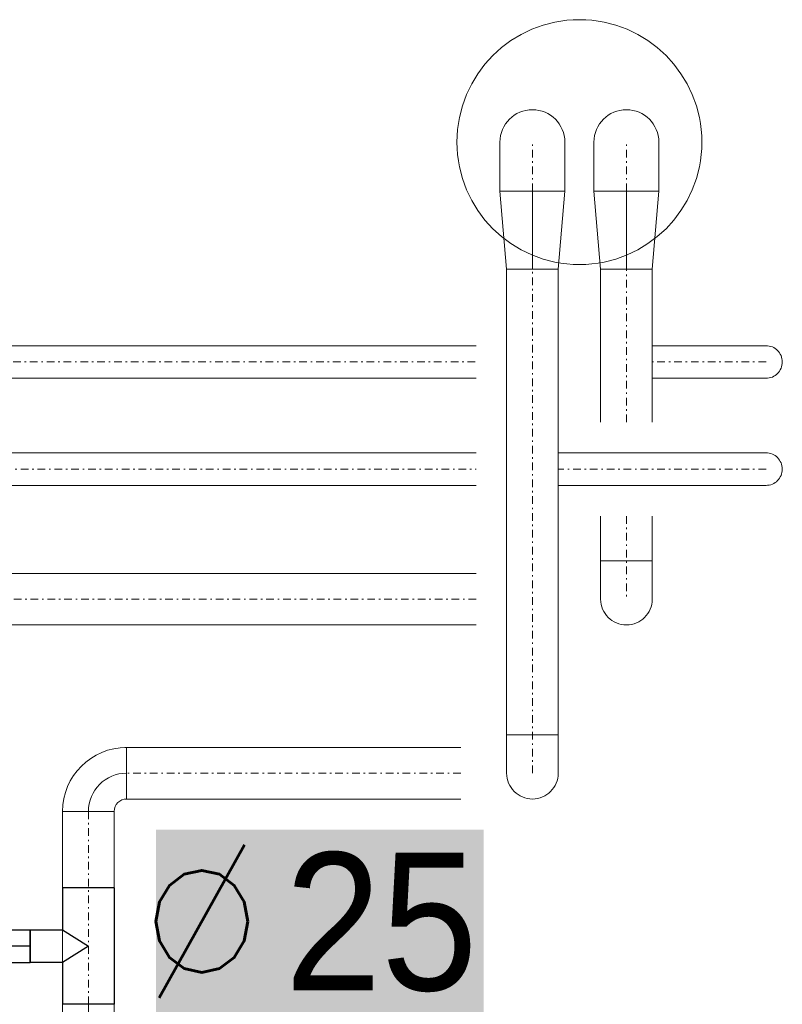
# Model space of a CAD drawing. Header units: millimetres. Extents: x -15538 to -14053, y -265397 to -264347.
# Tile 33 of 35: x -14406 to -14356, y -264792 to -264728. Entities that reach past the tile are written whole.
import ezdxf
from ezdxf.enums import TextEntityAlignment as Align

# ---------------------------------------------------------------- set-up
doc = ezdxf.new("R2010")
doc.units = ezdxf.units.MM
for name, pattern in [('ACAD_ISO08W100', [36, 24, -3, 6, -3]), ('DASHDOT2', [0.5, 0.25, -0.125, 0, -0.125]), ('DOT___DASHED', [0.670378, 0.352778, -0.176389, 0.0001, -0.141111])]:
    doc.linetypes.add(name, pattern=pattern)
doc.layers.get('0').update_dxf_attribs({"color": 20, "lineweight": 35})
doc.layers.add('-- CO_opis', color=11, linetype='Continuous', lineweight=0)
doc.layers.add('-- CO_rury', color=51, linetype='Continuous', lineweight=9)
doc.layers.add('-- rury', color=11, linetype='Continuous')
doc.styles.add('A', font='arial.ttf', dxfattribs={"width": 0.9})
doc.styles.add('R', font='romans.shx')

# ---------------------------------------------------------------- blocks, each defined once
blk = doc.blocks.new('-- REDUKCJA typA 32_25')
at = {"color": 50, "linetype": 'Continuous', "lineweight": 0}
blk.add_line((5.1, 0), (0, 0), dxfattribs=at)
at = {"color": 0, "linetype": 'Continuous', "lineweight": 0}
blk.add_lwpolyline([(0, -2.12), (5.1, -1.685), (5.1, 1.685), (0, 2.12)], close=True, dxfattribs=at)
blk = doc.blocks.new('*U178')
blk.add_blockref('-- REDUKCJA typA 32_25', (-2.034, -0.729))
blk = doc.blocks.new('*U333')
at = {"color": 0, "ltscale": 10}
for p, q in [((-595.75, 16.85), (-266.4, 16.85)), ((-595.75, -16.85), (-266.4, -16.85))]:
    blk.add_line(p, q, dxfattribs=at)
at = {"color": 50, "linetype": 'DASHDOT2', "ltscale": 20}
blk.add_line((-595.75, 0), (-266.4, 0), dxfattribs=at)
blk = doc.blocks.new('*U198')
at = {"color": 0, "ltscale": 10}
for p, q in [((-399.64, 16.85), (-180.24, 16.85)), ((-399.64, -16.85), (-180.24, -16.85))]:
    blk.add_line(p, q, dxfattribs=at)
at = {"color": 50, "linetype": 'DASHDOT2', "ltscale": 20}
blk.add_line((-399.64, 0), (-180.24, 0), dxfattribs=at)
blk = doc.blocks.new('*U197')
at = {"color": 0, "ltscale": 10}
for p, q in [((-398.24, 16.85), (429.21, 16.85)), ((-398.24, -16.85), (429.21, -16.85))]:
    blk.add_line(p, q, dxfattribs=at)
at = {"color": 50, "linetype": 'DASHDOT2', "ltscale": 20}
blk.add_line((-398.24, 0), (429.21, 0), dxfattribs=at)
blk = doc.blocks.new('-- KOLANO 2D 25')
at = {"linetype": 'ByBlock'}
for p, q in [((2.5, 4.185), (2.5, 0.815)), ((-1.685, 0), (1.685, 0))]:
    blk.add_line(p, q, dxfattribs=at)
at = {"color": 0, "linetype": 'ByBlock'}
for radius in [4.185, 0.815]:
    blk.add_arc((2.5, 0), radius, 90, 180, dxfattribs=at)
at = {"color": 50, "linetype": 'ByBlock'}
blk.add_arc((2.5, 0), 2.5, 90, 180, dxfattribs=at)
blk = doc.blocks.new('*U180')
blk.add_blockref('-- KOLANO 2D 25', (0.001, 0))
blk = doc.blocks.new('-- WKC1c_25_rz')
h = blk.add_hatch(color=251)
edge = h.paths.add_edge_path()
edge.add_line((10.617, 0.25), (10.62, 0.268))
edge.add_arc((12.4, 0), 1.8, 146.25101, 171.4427, ccw=False)
edge.add_line((10.903, 1), (13.834, 1))
edge.add_line((13.834, 1), (14.117, 1))
edge.add_line((14.117, 1), (18.066, 1))
edge.add_line((18.066, 1), (18.631, 1))
edge.add_line((18.631, 1), (24.8, 1))
edge.add_arc((24.8, 0), 1, -90, 90, ccw=False)
edge.add_line((24.8, -1), (18.631, -1))
edge.add_line((18.631, -1), (18.066, -1))
edge.add_line((18.066, -1), (14.117, -1))
edge.add_line((14.117, -1), (13.834, -1))
edge.add_line((13.834, -1), (10.903, -1))
edge.add_arc((12.4, 0), 1.8, 172.03247, 213.74899, ccw=False)
for p, q in [((7.199, 1.685), (7.5, 1.986)), ((7.5, 1.986), (9.605, 2.55)), ((9.605, 2.55), (13.395, 2.55)), ((15.5, 1.986), (13.395, 2.55)), ((15.801, 1.685), (15.5, 1.986)), ((0, 1.685), (7.199, 1.685)), ((15.801, 1.685), (23, 1.685)), ((0, -1.685), (7.199, -1.685)), ((7.199, -1.685), (7.5, -1.986)), ((15.801, -1.685), (15.5, -1.986)), ((15.801, -1.685), (23, -1.685)), ((7.5, -1.986), (9.605, -2.55)), ((9.605, -2.55), (13.395, -2.55)), ((15.5, -1.986), (13.395, -2.55))]:
    blk.add_line(p, q)
at = {"color": 50, "linetype": 'Continuous'}
for p, q in [((7.5, -1.986), (7.5, 1.986)), ((9.605, -2.55), (9.605, 2.55)), ((13.395, 1), (13.395, 2.55)), ((15.5, 1), (15.5, 1.986)), ((0, -1.685), (0, 1.685)), ((7.199, -1.685), (7.199, 1.685)), ((15.801, 1), (15.801, 1.685)), ((23, 1), (23, 1.685)), ((11.75, 0.313), (11.25, 0.313)), ((11.25, -0.312), (11.75, -0.312)), ((13.395, -2.55), (13.395, -1)), ((15.5, -1.986), (15.5, -1)), ((15.801, -1.685), (15.801, -1)), ((23, -1.685), (23, -1))]:
    blk.add_line(p, q, dxfattribs=at)
at = {"color": 11, "linetype": 'Continuous'}
for p, q in [((13.834, 1), (10.903, 1)), ((14.117, 1), (13.834, 1)), ((18.066, 1), (14.117, 1)), ((18.631, 1), (18.066, 1)), ((24.8, 1), (18.631, 1)), ((10.903, -1), (13.834, -1)), ((14.117, -1), (13.834, -1)), ((14.117, -1), (18.066, -1)), ((18.631, -1), (18.066, -1)), ((18.631, -1), (24.8, -1))]:
    blk.add_line(p, q, dxfattribs=at)
at = {"color": 50, "linetype": 'DOT___DASHED', "ltscale": 10}
blk.add_line((0, 0), (9.815, 0), dxfattribs=at)
at = {"color": 50, "linetype": 'Continuous'}
blk.add_circle((11.5, 0), 0.73, dxfattribs=at)
for radius, start, end in [(1.3, 50.28486, 309.71514), (0.5, 141.31781, 218.68219), (0.4, 128.62483, 231.37517), (0.5, 38.68312, 141.31688), (0.419, 48.26051, 131.73949), (0.4, 308.62483, 51.37517), (0.5, 321.31781, 38.68219), (0.5, 218.68312, 321.31688), (0.419, 228.26051, 311.73949)]:
    blk.add_arc((11.5, 0), radius, start, end, dxfattribs=at)
at = {"color": 11, "linetype": 'Continuous'}
for centre, radius, start, end in [((12.4, 0), 1.8, 146.25101, 171.4427), ((24.8, 0), 1, 270, 90), ((12.4, 0), 1.8, 172.03247, 213.74899)]:
    blk.add_arc(centre, radius, start, end, dxfattribs=at)
at = {"color": 50, "linetype": 'Continuous'}
for points, knots in [([(11.5, 1.468), (11.371, 1.468), (11.242, 1.455), (11.118, 1.43), (10.994, 1.405), (10.875, 1.367), (10.763, 1.32), (10.538, 1.225), (10.342, 1.088), (10.186, 0.919), (10.031, 0.751), (9.916, 0.55), (9.859, 0.333), (9.801, 0.117), (9.801, -0.117), (9.858, -0.333), (9.916, -0.55), (10.031, -0.751), (10.186, -0.919), (10.342, -1.088), (10.538, -1.225), (10.763, -1.32), (10.912, -1.383), (11.075, -1.428), (11.244, -1.451), (11.412, -1.473), (11.588, -1.473), (11.756, -1.451), (11.925, -1.428), (12.088, -1.383), (12.237, -1.32), (12.387, -1.256), (12.524, -1.175), (12.645, -1.077), (12.676, -1.052), (12.705, -1.027), (12.734, -1)], [0, 0, 0, 0, 0.0357141, 0.0357141, 0.0357141, 0.0714284, 0.0714284, 0.0714284, 0.142857, 0.142857, 0.142857, 0.2142856, 0.2142856, 0.2142856, 0.2857142, 0.2857142, 0.2857142, 0.3571428, 0.3571428, 0.3571428, 0.4285713, 0.4285713, 0.4285713, 0.4761904, 0.4761904, 0.4761904, 0.5238095, 0.5238095, 0.5238095, 0.5714285, 0.5714285, 0.5714285, 0.6190476, 0.6190476, 0.6190476, 0.6311154, 0.6311154, 0.6311154, 0.6311154]), ([(12.734, 1), (12.593, 1.132), (12.425, 1.24), (12.237, 1.32), (12.125, 1.367), (12.006, 1.405), (11.882, 1.43), (11.758, 1.455), (11.629, 1.468), (11.5, 1.468)], [0.8688909, 0.8688909, 0.8688909, 0.8688909, 0.9285714, 0.9285714, 0.9285714, 0.9642857, 0.9642857, 0.9642857, 1, 1, 1, 1])]:
    blk.add_open_spline(points, degree=3, knots=knots, dxfattribs=at)
for points, weights in [([(10.614, 0.262), (10.949, 0.58), (11.284, 0.898)], [1, 1.15470053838, 1]), ([(11.284, 0.898), (11.727, 0.767), (12.17, 0.636)], [1, 1.15470053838, 1]), ([(10.83, -0.636), (10.722, -0.187), (10.614, 0.262)], [1, 1.15470053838, 1]), ([(11.25, 0.313), (11.188, 0.313), (11.11, 0.313)], [1, 1.01243520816, 1]), ([(11.89, 0.313), (11.812, 0.313), (11.75, 0.313)], [1, 1.01243520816, 1]), ([(12.17, 0.636), (12.278, 0.187), (12.386, -0.262)], [1, 1.15470053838, 1]), ([(11.716, -0.898), (11.273, -0.767), (10.83, -0.636)], [1, 1.15470053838, 1]), ([(11.11, -0.312), (11.188, -0.312), (11.25, -0.312)], [1, 1.01243520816, 1]), ([(12.386, -0.262), (12.051, -0.58), (11.716, -0.898)], [1, 1.15470053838, 1]), ([(11.75, -0.312), (11.812, -0.312), (11.89, -0.312)], [1, 1.01243520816, 1])]:
    blk.add_rational_spline(points, weights, degree=2, dxfattribs=at)
blk = doc.blocks.new('*U181')
blk.add_blockref('-- WKC1c_25_rz', (-83.1, -53.826))
blk = doc.blocks.new('*U330')
at = {"color": 0, "ltscale": 10}
for p, q in [((-388.25, 21.2), (-356.25, 21.2)), ((-388.25, -21.2), (-356.25, -21.2))]:
    blk.add_line(p, q, dxfattribs=at)
at = {"color": 50, "linetype": 'DASHDOT2', "ltscale": 20}
blk.add_line((-388.25, 0), (-356.25, 0), dxfattribs=at)
blk = doc.blocks.new('*U331')
at = {"color": 0, "ltscale": 10}
for p, q in [((-480.1, 16.85), (-380.1, 16.85)), ((-480.1, -16.85), (-380.1, -16.85))]:
    blk.add_line(p, q, dxfattribs=at)
at = {"color": 50, "linetype": 'DASHDOT2', "ltscale": 20}
blk.add_line((-480.1, 0), (-380.1, 0), dxfattribs=at)
blk = doc.blocks.new('-- WKC1c_15_rz')
at = {"color": 0, "linetype": 'Continuous'}
for p, q in [((8.478, 1.065), (8.75, 1.337)), ((8.75, 1.337), (10.05, 1.685)), ((12.95, 1.685), (10.05, 1.685)), ((14.25, 1.337), (12.95, 1.685)), ((14.522, 1.065), (14.25, 1.337)), ((8.478, 1.065), (0, 1.065)), ((23, 1.065), (14.522, 1.065)), ((8.478, -1.065), (0, -1.065)), ((8.478, -1.065), (8.75, -1.337)), ((14.522, -1.065), (14.25, -1.337)), ((23, -1.065), (14.522, -1.065)), ((8.75, -1.337), (10.05, -1.685)), ((12.95, -1.685), (10.05, -1.685)), ((14.25, -1.337), (12.95, -1.685))]:
    blk.add_line(p, q, dxfattribs=at)
at = {"color": 50, "linetype": 'Continuous'}
for p, q in [((8.75, 1.337), (8.75, -1.337)), ((10.05, 1.685), (10.05, -1.685)), ((12.95, 1.685), (12.95, 1)), ((14.25, 1.337), (14.25, 1)), ((0, 1.065), (0, -1.065)), ((8.478, 1.065), (8.478, -1.065)), ((14.117, 1), (13.834, 1)), ((14.522, 1.065), (14.522, 1)), ((23, 1.065), (23, 1)), ((11.75, 0.312), (11.25, 0.312)), ((11.25, -0.312), (11.75, -0.312)), ((12.95, -1), (12.95, -1.685)), ((14.25, -1), (14.25, -1.337)), ((14.522, -1), (14.522, -1.065)), ((23, -1), (23, -1.065))]:
    blk.add_line(p, q, dxfattribs=at)
at = {"color": 11, "linetype": 'Continuous'}
for p, q in [((13.834, 1), (10.903, 1)), ((18.066, 1), (14.117, 1)), ((18.631, 1), (18.066, 1)), ((24.8, 1), (18.631, 1)), ((10.903, -1), (13.834, -1)), ((14.117, -1), (13.834, -1)), ((14.117, -1), (18.066, -1)), ((18.631, -1), (18.066, -1)), ((18.631, -1), (24.8, -1))]:
    blk.add_line(p, q, dxfattribs=at)
at = {"color": 50, "linetype": 'DOT___DASHED', "ltscale": 10}
blk.add_line((0, 0), (10.054, 0.001), dxfattribs=at)
at = {"color": 50, "linetype": 'Continuous'}
blk.add_circle((11.5, 0), 0.73, dxfattribs=at)
for radius, start, end in [(1.3, 50.28486, 309.71514), (0.5, 141.31781, 218.68219), (0.4, 128.62483, 231.37517), (0.5, 38.68312, 141.31688), (0.419, 48.26051, 131.73949), (0.4, 308.62483, 51.37517), (0.5, 321.31781, 38.68219), (0.5, 218.68312, 321.31688), (0.419, 228.26051, 311.73949)]:
    blk.add_arc((11.5, 0), radius, start, end, dxfattribs=at)
at = {"color": 11, "linetype": 'Continuous'}
for centre, radius, start, end in [((12.4, 0), 1.8, 146.25101, 178.66287), ((24.8, 0), 1, 270, 90), ((12.4, 0), 1.8, 181.33713, 213.74899)]:
    blk.add_arc(centre, radius, start, end, dxfattribs=at)
at = {"color": 50, "linetype": 'Continuous'}
for points, knots in [([(12.455, 1), (12.359, 1.077), (12.252, 1.143), (12.136, 1.195), (12.074, 1.223), (12.009, 1.248), (11.94, 1.268), (11.803, 1.308), (11.653, 1.331), (11.5, 1.331), (11.424, 1.331), (11.347, 1.326), (11.273, 1.315), (11.126, 1.293), (10.99, 1.252), (10.864, 1.195), (10.613, 1.082), (10.406, 0.909), (10.26, 0.683), (10.187, 0.571), (10.129, 0.445), (10.094, 0.311), (10.068, 0.21), (10.054, 0.105), (10.054, 0), (10.054, -0.105), (10.068, -0.211), (10.094, -0.311), (10.146, -0.512), (10.249, -0.693), (10.381, -0.843), (10.513, -0.992), (10.676, -1.11), (10.864, -1.195), (10.957, -1.237), (11.058, -1.272), (11.165, -1.295), (11.272, -1.318), (11.386, -1.331), (11.5, -1.331)], [0.3843599, 0.3843599, 0.3843599, 0.3843599, 0.4285714, 0.4285714, 0.4285714, 0.4523809, 0.4523809, 0.4523809, 0.4999999, 0.4999999, 0.4999999, 0.5238095, 0.5238095, 0.5238095, 0.5714285, 0.5714285, 0.5714285, 0.6666666, 0.6666666, 0.6666666, 0.7142857, 0.7142857, 0.7142857, 0.75, 0.75, 0.75, 0.7857143, 0.7857143, 0.7857143, 0.8571428, 0.8571428, 0.8571428, 0.9285714, 0.9285714, 0.9285714, 0.9642857, 0.9642857, 0.9642857, 1, 1, 1, 1]), ([(11.5, -1.331), (11.614, -1.331), (11.728, -1.318), (11.835, -1.295), (11.942, -1.272), (12.043, -1.237), (12.136, -1.195), (12.253, -1.143), (12.359, -1.077), (12.455, -1)], [0, 0, 0, 0, 0.0357142, 0.0357142, 0.0357142, 0.0714285, 0.0714285, 0.0714285, 0.115655, 0.115655, 0.115655, 0.115655])]:
    blk.add_open_spline(points, degree=3, knots=knots, dxfattribs=at)
for points, weights in [([(10.576, 0), (10.807, 0.4), (11.038, 0.8)], [1, 1.15470053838, 1]), ([(11.038, 0.8), (11.5, 0.8), (11.962, 0.8)], [1, 1.15470053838, 1]), ([(11.962, 0.8), (12.193, 0.4), (12.424, 0)], [1, 1.15470053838, 1]), ([(11.038, -0.8), (10.807, -0.4), (10.576, 0)], [1, 1.15470053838, 1]), ([(11.25, 0.312), (11.188, 0.312), (11.11, 0.312)], [1, 1.01243520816, 1]), ([(11.89, 0.312), (11.812, 0.312), (11.75, 0.312)], [1, 1.01243520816, 1]), ([(12.424, 0), (12.193, -0.4), (11.962, -0.8)], [1, 1.15470053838, 1]), ([(11.11, -0.312), (11.188, -0.312), (11.25, -0.312)], [1, 1.01243520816, 1]), ([(11.75, -0.312), (11.812, -0.312), (11.89, -0.312)], [1, 1.01243520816, 1]), ([(11.962, -0.8), (11.5, -0.8), (11.038, -0.8)], [1, 1.15470053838, 1])]:
    blk.add_rational_spline(points, weights, degree=2, dxfattribs=at)
blk = doc.blocks.new('*U176')
at = {"linetype": 'Continuous', "lineweight": 0}
blk.add_blockref('-- WKC1c_15_rz', (-48.433, -85.851), dxfattribs=at)
blk = doc.blocks.new('-- TRÓJNIK 25_15')
at = {"color": 0, "linetype": 'ByBlock'}
for p, q in [((-1.065, 3.8), (1.065, 3.8)), ((-1.065, 1.685), (-1.065, 3.8)), ((1.065, 3.8), (1.065, 1.685)), ((-3.8, -1.685), (-3.8, 1.685)), ((-1.065, 1.685), (-3.8, 1.685)), ((3.8, 1.685), (1.065, 1.685)), ((3.8, -1.685), (3.8, 1.685)), ((3.8, -1.685), (-3.8, -1.685))]:
    blk.add_line(p, q, dxfattribs=at)
at = {"color": 50, "linetype": 'ByBlock'}
for p, q in [((0, 0), (-1.065, 1.685)), ((1.065, 1.685), (0, 0))]:
    blk.add_line(p, q, dxfattribs=at)
blk = doc.blocks.new('*U191')
at = {"linetype": 'Continuous', "lineweight": 0}
blk.add_blockref('-- TRÓJNIK 25_15', (0, 0), dxfattribs=at)
blk = doc.blocks.new('*U215')
at = {"color": 0, "ltscale": 10}
for p, q in [((-649.67, 16.85), (-523.67, 16.85)), ((-649.67, -16.85), (-523.67, -16.85))]:
    blk.add_line(p, q, dxfattribs=at)
at = {"color": 50, "linetype": 'DASHDOT2', "ltscale": 20}
blk.add_line((-649.67, 0), (-523.67, 0), dxfattribs=at)
blk = doc.blocks.new('*U332')
at = {"color": 0, "ltscale": 10}
for p, q in [((14.74, 10.65), (89.09, 10.65)), ((14.74, -10.65), (89.09, -10.65))]:
    blk.add_line(p, q, dxfattribs=at)
at = {"color": 50, "linetype": 'DASHDOT2', "ltscale": 20}
blk.add_line((14.74, 0), (89.09, 0), dxfattribs=at)
blk = doc.blocks.new('-- fi_średnica_k')
blk.add_hatch(color=251).paths.add_polyline_path([(21.4, 32), (-21.4, 32), (-21.4, 8), (21.4, 8)])
at = {"insert": (-6.84, 20), "char_height": 20, "width": 56.2905, "attachment_point": 6, "style": 'R'}
blk.add_mtext('{\\C11;%%C}', dxfattribs=at)
at = {"color": 7, "style": 'A', "width": 0.9, "flags": 12}
blk.add_attdef('SR', text='', height=18, dxfattribs=at).set_placement((8.03, 20), align=Align.MIDDLE_CENTER)
blk = doc.blocks.new('*U334')
at = {"color": 0, "ltscale": 10}
for p, q in [((14.74, 10.65), (150.49, 10.65)), ((14.74, -10.65), (150.49, -10.65))]:
    blk.add_line(p, q, dxfattribs=at)
at = {"color": 50, "linetype": 'DASHDOT2', "ltscale": 20}
blk.add_line((14.74, 0), (150.49, 0), dxfattribs=at)
blk = doc.blocks.new('*U335')
at = {"color": 0, "ltscale": 10}
for p, q in [((-480.1, 16.85), (-425.75, 16.85)), ((-480.1, -16.85), (-425.75, -16.85))]:
    blk.add_line(p, q, dxfattribs=at)
at = {"color": 50, "linetype": 'DASHDOT2', "ltscale": 20}
blk.add_line((-480.1, 0), (-425.75, 0), dxfattribs=at)
blk = doc.blocks.new('*U339')
at = {"color": 0, "ltscale": 10}
for p, q in [((721.09, 10.65), (1700.54, 10.65)), ((721.09, -10.65), (1700.54, -10.65))]:
    blk.add_line(p, q, dxfattribs=at)
at = {"color": 50, "linetype": 'DASHDOT2', "ltscale": 20}
blk.add_line((721.09, 0), (1700.54, 0), dxfattribs=at)
blk = doc.blocks.new('*U336')
at = {"color": 0, "ltscale": 10}
for p, q in [((749.09, 10.65), (1700.54, 10.65)), ((749.09, -10.65), (1700.54, -10.65))]:
    blk.add_line(p, q, dxfattribs=at)
at = {"color": 50, "linetype": 'DASHDOT2', "ltscale": 20}
blk.add_line((749.09, 0), (1700.54, 0), dxfattribs=at)

msp = doc.modelspace()

# ---------------------------------------------------------------- linework, layer by layer
at = {"layer": '-- CO_rury', "linetype": 'ACAD_ISO08W100', "ltscale": 20}
for p, q in [((-14370.573, -264739.136), (-14374.813, -264739.136)), ((-14364.433, -264739.136), (-14368.673, -264739.136)), ((-14368.238, -264763.301), (-14364.868, -264763.301)), ((-14374.378, -264774.671), (-14371.008, -264774.671))]:
    msp.add_line(p, q, dxfattribs=at)
at = {"layer": '-- CO_rury', "color": 11, "linetype": 'ACAD_ISO08W100', "ltscale": 20}
msp.add_circle((-14369.623, -264735.936), 8, dxfattribs=at)
at = {"layer": '-- CO_rury', "linetype": 'ACAD_ISO08W100', "ltscale": 20}
for centre, radius, start, end in [((-14372.693, -264735.936), 2.12, 0, 180), ((-14366.553, -264735.936), 2.12, 0, 180), ((-14366.553, -264765.801), 1.685, 180, 0), ((-14372.693, -264777.171), 1.685, 180, 0)]:
    msp.add_arc(centre, radius, start, end, dxfattribs=at)
at = {"layer": '-- CO_rury', "color": 11, "linetype": 'ACAD_ISO08W100', "ltscale": 20}
for centre in [(-14357.434, -264750.301), (-14357.434, -264757.301)]:
    msp.add_arc(centre, 1.065, 270, 90, dxfattribs=at)

# ---------------------------------------------------------------- block references
at = {"layer": '-- CO_opis', "lineweight": 0}
ref = msp.add_blockref('-- fi_średnica_k', (-14386.585, -264796.856), dxfattribs=dict(at, xscale=0.5, yscale=0.5, zscale=0.001))
ref.add_attrib('SR', '25', dxfattribs={"layer": '0', "color": 7, "height": 9, "style": 'A', "width": 0.9}).set_placement((-14382.571, -264786.856), align=Align.MIDDLE_CENTER)
at = {"layer": '-- CO_rury', "linetype": 'ACAD_ISO08W100', "ltscale": 20, "yscale": 0.1, "zscale": 0.1}
for name, p, xscale, rotation in [('*U330', (-14372.693, -264700.311), -0.1, 269.9999999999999), ('*U330', (-14366.553, -264700.311), -0.1, 269.9999999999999), ('*U333', (-14372.693, -264717.596), -0.1, 269.9999999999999), ('*U331', (-14366.553, -264706.226), -0.1, 269.9999999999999), ('*U335', (-14366.553, -264808.376), 0.1, 270.0000000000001), ('*U197', (-14416.202, -264765.801), -0.1, 359.9999999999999), ('*U198', (-14417.342, -264777.171), -0.1, 359.9999999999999), ('*U215', (-14401.701, -264727.303, 0.002), 0.1, 90.00000000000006)]:
    msp.add_blockref(name, p, dxfattribs=dict(at, xscale=xscale, rotation=rotation))
at = {"layer": '-- CO_rury', "linetype": 'ACAD_ISO08W100', "ltscale": 20, "xscale": -1}
for name, p, rotation in [('*U178', (-14373.422, -264741.169), 90), ('*U178', (-14367.282, -264741.169), 90), ('*U180', (-14399.201, -264777.169), 89.99931645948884)]:
    msp.add_blockref(name, p, dxfattribs=dict(at, rotation=rotation))
at = {"layer": '-- CO_rury', "color": 11, "linetype": 'ACAD_ISO08W100', "ltscale": 20, "xscale": -0.1, "yscale": 0.1, "zscale": 0.1, "rotation": 180}
for name, p in [('*U336', (-14546.433, -264750.301)), ('*U339', (-14546.433, -264757.301))]:
    msp.add_blockref(name, p, dxfattribs=at)
at = {"layer": '-- CO_rury', "color": 11, "linetype": 'ACAD_ISO08W100', "ltscale": 20, "xscale": -0.1, "yscale": 0.1, "zscale": 0.1}
for name, p in [('*U332', (-14355.959, -264750.301)), ('*U334', (-14355.959, -264757.301))]:
    msp.add_blockref(name, p, dxfattribs=at)
at = {"layer": '-- CO_rury', "linetype": 'ACAD_ISO08W100', "ltscale": 20, "rotation": 269.9999999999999}
msp.add_blockref('*U181', (-14347.875, -264875.371), dxfattribs=at)
at = {"layer": '-- rury', "linetype": 'ACAD_ISO08W100', "ltscale": 20, "rotation": 90.00000000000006}
msp.add_blockref('*U191', (-14401.701, -264788.471), dxfattribs=at)
at = {"layer": '-- rury', "linetype": 'ACAD_ISO08W100', "ltscale": 20, "xscale": -1, "rotation": 359.9999999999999}
msp.add_blockref('*U176', (-14453.934, -264702.619), dxfattribs=at)

doc.saveas('drawing.dxf')
